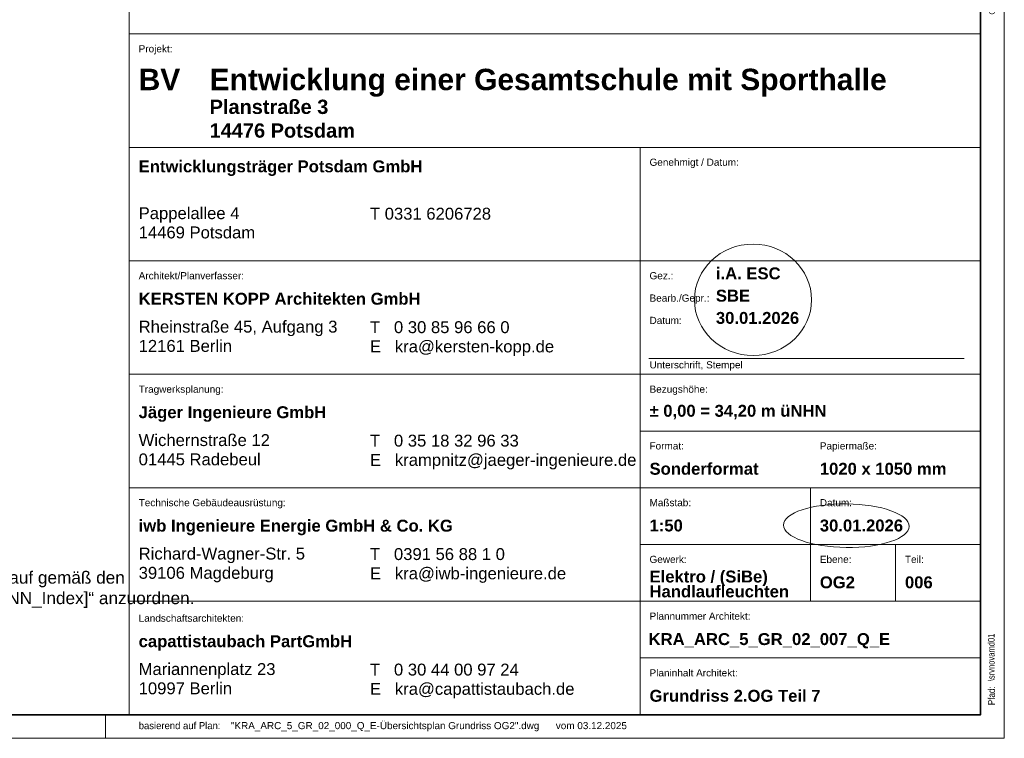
# Model space of a CAD drawing. Extents: x -743 to 300, y 62 to 1112.
# Tile 68 of 179: x 92 to 300, y 62 to 214. Entities that reach past the tile are written whole.
import ezdxf
from ezdxf.lldxf.tags import DXFTag

# ---------------------------------------------------------------- set-up
doc = ezdxf.new("R2010")
doc.units = 0
doc.layers.add('00_E_ST_Handlaufleuchte_Bem', color=7, linetype='Continuous', lineweight=5, true_color=0x7d7d00)
for name, color, linetype, lineweight in [('iwb_Plankopf Linie', 7, 'Continuous', 13), ('iwb_Plankopf Rahmen', 7, 'Continuous', 35), ('iwb_Plankopf Text', 7, 'Continuous', 18)]:
    doc.layers.add(name, color=color, linetype=linetype, lineweight=lineweight)
doc.layers.add('X_Geometrie', color=3, linetype='Continuous', lineweight=13, true_color=0x00ff00, plot=False)
doc.styles.add('Arial Narrow', font='ARIALN.TTF')
doc.styles.add('Plankopf', font='arial.ttf')
doc.styles.get("Standard").update_dxf_attribs({"font": 'ARIALN.TTF'})
tags = doc.linetypes.add('Punkte_Nova', pattern=[4.8, 0.4, 0.2, -4, 0.2]).pattern_tags.tags
tags[10:11] = [DXFTag(74, 4), DXFTag(75, 0), DXFTag(340, '0'), DXFTag(46, 0.0), DXFTag(50, 0.0), DXFTag(44, 0.0), DXFTag(45, 0.0)]
tags[8:9] = [DXFTag(74, 4), DXFTag(75, 0), DXFTag(340, '0'), DXFTag(46, 0.0), DXFTag(50, 0.0), DXFTag(44, 0.0), DXFTag(45, 0.0)]
tags[6:7] = [DXFTag(74, 4), DXFTag(75, 0), DXFTag(340, '0'), DXFTag(46, 0.0), DXFTag(50, 0.0), DXFTag(44, 0.0), DXFTag(45, 0.0)]
tags[4:5] = [DXFTag(74, 4), DXFTag(75, 0), DXFTag(340, '0'), DXFTag(46, 0.0), DXFTag(50, 0.0), DXFTag(44, 0.0), DXFTag(45, 0.0)]

msp = doc.modelspace()

# ---------------------------------------------------------------- linework, layer by layer
at = {"layer": 'iwb_Plankopf Linie', "lineweight": 18, "ltscale": 0.18}
msp.add_line((115.35, 359.43), (115.35, 67.43), dxfattribs=at)
at = {"layer": 'iwb_Plankopf Linie', "ltscale": 0.13}
for p, q in [((295.35, 67.43), (295.35, 359.43)), ((115.35, 211.43), (295.35, 211.43)), ((115.35, 187.43), (295.35, 187.43)), ((223.35, 187.43), (223.35, 67.43)), ((115.35, 163.43), (295.35, 163.43)), ((115.35, 139.43), (295.35, 139.43)), ((223.35, 127.43), (295.35, 127.43)), ((115.35, 115.43), (295.35, 115.43)), ((259.35, 91.43), (259.35, 115.43)), ((223.35, 103.43), (295.35, 103.43)), ((277.35, 91.43), (277.35, 103.43)), ((115.35, 91.43), (295.35, 91.43)), ((223.35, 79.43), (295.35, 79.43)), ((115.35, 67.43), (295.35, 67.43))]:
    msp.add_line(p, q, dxfattribs=at)
at = {"layer": 'iwb_Plankopf Rahmen', "ltscale": 0.35}
for p, q in [((295.35, 359.43), (295.35, 67.43)), ((295.35, 91.43), (295.35, 79.43))]:
    msp.add_line(p, q, dxfattribs=at)
at = {"layer": 'iwb_Plankopf Rahmen', "color": 8, "lineweight": 5, "ltscale": 0.13, "true_color": 0x808080}
msp.add_line((110.35, 62.43), (110.35, 67.43), dxfattribs=at)
at = {"layer": 'iwb_Plankopf Rahmen', "color": 8, "lineweight": 13, "ltscale": 0.13, "true_color": 0x808080}
msp.add_lwpolyline([(300.35, 62.43), (-719.65, 62.43), (-719.65, 1112.43), (300.35, 1112.43), (300.35, 62.43)], close=True, dxfattribs=at)
at = {"layer": 'iwb_Plankopf Rahmen', "ltscale": 0.35}
msp.add_lwpolyline([(-699.65, 67.43), (-699.65, 1107.43), (295.35, 1107.43), (295.35, 67.43), (-599.65, 67.43), (-699.65, 67.43)], close=True, dxfattribs=at)
at = {"layer": 'iwb_Plankopf Text', "linetype": 'Punkte_Nova', "ltscale": 0.18}
msp.add_line((291.87, 142.79), (225.23, 142.79), dxfattribs=at)
at = {"layer": 'X_Geometrie', "color": 6, "ltscale": 0.13, "true_color": 0xff00ff}
for centre, major_axis, ratio in [((247.23, 155.19), (12.38, 0), 0.95122), ((266.96, 107.41), (13.29, -0.14), 0.346583)]:
    msp.add_ellipse(centre, major_axis=major_axis, ratio=ratio, dxfattribs=at)

# ---------------------------------------------------------------- texts
at = {"layer": '00_E_ST_Handlaufleuchte_Bem', "ltscale": 0.13, "char_height": 2.6, "attachment_point": 1}
for s, insert in [('{\\fArial;Handlaufleuchten sind jeweils mittig im Handlauf gemäß den }', (17.12, 97.75)), ('{\\fArial;Architektur-Details „KRA_ARC_5_DT_TR_[NNN_Index]“ anzuordnen.}', (17.12, 93.41))]:
    msp.add_mtext(s, dxfattribs=dict(at, insert=insert))
at = {"layer": 'iwb_Plankopf Text', "ltscale": 0.18, "insert": (296.89, 74.51), "char_height": 1.4, "attachment_point": 1, "rotation": 90, "line_spacing_factor": 1.002}
msp.add_mtext('{\\fArial Narrow;\\\\srvnovamd01\\Nova_MD\\TGA\\60202 Pro Potsdam\\04 NB GES Krampnitz\\09 NOVA\\60202-04_AP_NB GES Krampnitz\\TGA\\Elektro\\ELT_Grundrisse\\E_2OG_BEL-Terrassen.n4m009KRA_BEL_5_GR_02_006_P_A#leer}', dxfattribs=at)
at = {"layer": 'iwb_Plankopf Text', "ltscale": 0.18, "attachment_point": 1, "style": 'Plankopf'}
for s, insert, char_height, line_spacing_factor in [('Projekt:', (117.35, 209.04), 1.51, 0.970891), ('\\fArial|b1|i0|c0|p34;BV', (117.35, 204.06), 4.531, 0.996218), ('\\fArial|b1|i0|c0|p34;Entwicklungsträger Potsdam GmbH', (117.35, 184.67), 2.5172, 0.996218), ('Genehmigt / Datum:', (225.35, 185.04), 1.5105, 0.970891), ('Pappelallee 4\\P14469 Potsdam', (117.35, 174.77), 2.5172, 0.970891), ('T 0331 6206728', (166.24, 174.66), 2.5172, 0.970891), ('Architekt/Planverfasser:', (117.35, 161.04), 1.5105, 0.970891), ('Gez.:', (225.35, 161.04), 1.51, 0.970891), ('\\fArial|b1|i0|c0|p34;KERSTEN KOPP Architekten GmbH', (117.35, 156.67), 2.5172, 0.996218), ('Bearb./Gepr.:', (225.35, 156.31), 1.5105, 0.970891), ('Rheinstraße 45, Aufgang 3\\P12161 Berlin', (117.35, 150.77), 2.5172, 0.970891), ('T   0 30 85 96 66 0\\PE   kra@kersten-kopp.de', (166.24, 150.66), 2.5172, 0.970891), ('Datum:', (225.35, 151.59), 1.51, 0.970891), ('Unterschrift, Stempel', (225.35, 142.19), 1.5105, 0.970891), ('Tragwerksplanung:', (117.35, 137.04), 1.5105, 0.970891), ('Bezugshöhe:', (225.35, 137.04), 1.5105, 0.970891), ('\\fArial|b1|i0|c0|p34;Jäger Ingenieure GmbH', (117.35, 132.67), 2.5172, 0.996218), ('Wichernstraße 12\\P01445 Radebeul', (117.35, 126.77), 2.5172, 0.970891), ('T   0 35 18 32 96 33\\PE   krampnitz@jaeger-ingenieure.de', (166.24, 126.66), 2.5172, 0.970891), ('Format:', (225.35, 125.04), 1.51, 0.970891), ('Papiermaße:', (261.35, 125.04), 1.5105, 0.970891), ('Technische Gebäudeausrüstung:', (117.35, 113.04), 1.5105, 0.970891), ('Maßstab:', (225.35, 113.04), 1.51, 0.970891), ('Datum:', (261.35, 113.04), 1.51, 0.970891), ('\\fArial|b1|i0|c0|p34;iwb Ingenieure Energie GmbH & Co. KG', (117.35, 108.67), 2.5172, 0.996218), ('Richard-Wagner-Str. 5\\P39106 Magdeburg', (117.35, 102.77), 2.5172, 0.970891), ('T   0391 56 88 1 0\\PE   kra@iwb-ingenieure.de', (166.24, 102.66), 2.5172, 0.970891), ('Gewerk:', (225.35, 101.04), 1.51, 0.970891), ('Ebene:', (261.35, 101.04), 1.51, 0.970891), ('Teil:', (279.35, 101.04), 1.51, 0.970891), ('Landschaftsarchitekten:', (117.35, 88.6), 1.5105, 0.970891), ('Plannummer Architekt:', (225.35, 89.04), 1.5105, 0.970891), ('\\fArial|b1|i0|c0|p34;capattistaubach PartGmbH', (117.35, 84.23), 2.5172, 0.996218), ('Mariannenplatz 23\\P10997 Berlin', (117.35, 78.34), 2.5172, 0.970891), ('T   0 30 44 00 97 24\\PE   kra@capattistaubach.de', (166.24, 78.23), 2.5172, 0.970891), ('Planinhalt Architekt:', (225.35, 77.04), 1.5105, 0.970891)]:
    msp.add_mtext(s, dxfattribs=dict(at, insert=insert, char_height=char_height, line_spacing_factor=line_spacing_factor))
at = {"layer": 'iwb_Plankopf Text', "ltscale": 0.18, "style": 'Plankopf'}
for s, insert, char_height, width, attachment_point, line_spacing_factor in [('\\fArial|b1|i0|c0|p34;Entwicklung einer Gesamtschule mit Sporthalle', (132.35, 204.06), 4.531, 161.2025, 1, 0.996218), ('\\fArial|b1|i0|c0|p34;Planstraße 3\\P14476 Potsdam', (132.35, 197.52), 3.0207, 88.9953, 1, 0.996218), ('\\fArial|b1|i0|c0|p34;i.A. ESC', (239.38, 160.76), 2.5172, 67.9984, 4, 0.996218), ('\\fArial|b1|i0|c0|p34;SBE', (239.38, 156.04), 2.5172, 67.9984, 4, 0.996218), ('\\fArial|b1|i0|c0|p34;30.01.2026', (239.38, 151.34), 2.5172, 67.9984, 4, 0.996218), ('\\fArial|b1|i0|c0|p34;± 0,00 = 34,20 m üNHN', (225.35, 131.43), 2.5172, 67.9984, 4, 0.996218), ('\\fArial|b1|i0|c0|p34;Sonderformat', (225.35, 119.43), 2.5172, 31.9966, 4, 0.996218), ('\\fArial|b1|i0|c0|p34;1020 x 1050 mm', (261.35, 119.43), 2.5172, 31.9966, 4, 0.996218), ('\\fArial|b1|i0|c0|p34;1:50', (225.35, 107.43), 2.5172, 67.9984, 4, 0.996218), ('\\fArial|b1|i0|c0|p34;30.01.2026', (261.35, 107.43), 2.5172, 67.9984, 4, 0.996218), ('\\fArial|b1|i0|c0|p34;Elektro / (SiBe)\\PHandlaufleuchten', (225.35, 95.06), 2.5172, 67.9984, 4, 0.75), ('\\fArial|b1|i0|c0|p34;OG2', (261.35, 95.41), 2.5172, 7.9992, 4, 0.996218), ('\\fArial|b1|i0|c0|p34;006', (279.35, 95.41), 2.5172, 7.9992, 4, 0.996218), ('\\fArial|b1|i0|c0|p34;Grundriss 2.OG Teil 7', (225.35, 71.41), 2.5172, 67.9984, 4, 0.996218)]:
    msp.add_mtext(s, dxfattribs=dict(at, insert=insert, char_height=char_height, width=width, attachment_point=attachment_point, line_spacing_factor=line_spacing_factor))
at = {"layer": 'iwb_Plankopf Text', "ltscale": 0.18, "insert": (225.15, 84.68), "char_height": 2.52, "attachment_point": 1, "line_spacing_factor": 1.002}
msp.add_mtext('{\\fArial|b1|i0;KRA_ARC_5_GR_02_007_Q_E}', dxfattribs=at)
at = {"layer": 'iwb_Plankopf Text', "ltscale": 0.18, "insert": (296.89, 69.43), "char_height": 1.5, "attachment_point": 1, "rotation": 90, "style": 'Arial Narrow'}
msp.add_mtext('\\A1;{Pfad:}', dxfattribs=at)
at = {"layer": 'iwb_Plankopf Text', "ltscale": 0.18, "char_height": 1.5, "attachment_point": 1, "style": 'Plankopf'}
for s, insert in [('\\A1;{\\fFranklin Gothic Book|b0|i0|c0|p34;basierend auf Plan\\fArial Narrow|b0|i0|c0|p34;: }', (117.36, 65.87)), ('\\A1;{"KRA_ARC_5_GR_02_000_Q_E-Übersichtsplan Grundriss OG2".dwg      vom 03.12.2025\\fArial Narrow|b0|i0|c0|p34;\\P\\P}', (136.86, 65.87))]:
    msp.add_mtext(s, dxfattribs=dict(at, insert=insert))

doc.saveas('drawing.dxf')
